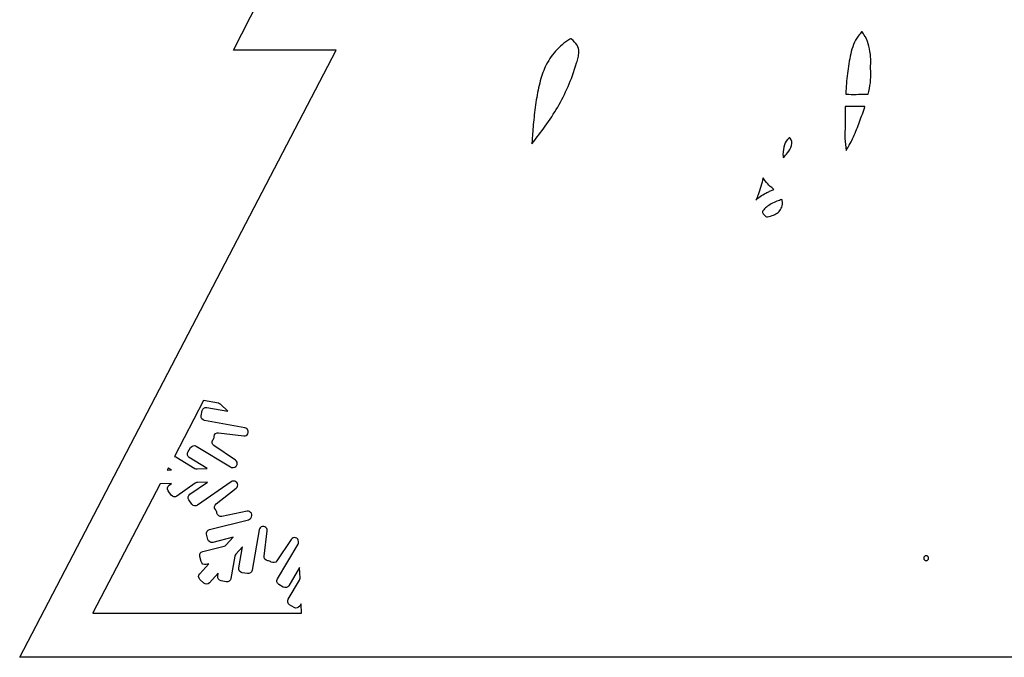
# Model space of a CAD drawing. Header units: millimetres. Extents: x -91 to 82, y -170 to 150.
# Tile 74 of 80: x -20 to 10, y 25 to 44. Entities that reach past the tile are written whole.
import ezdxf

# ---------------------------------------------------------------- set-up
doc = ezdxf.new("R2010")
doc.units = ezdxf.units.MM
doc.header["$MEASUREMENT"] = 0
doc.layers.add('Layer 1', color=7, linetype='Continuous')

msp = doc.modelspace()

# ---------------------------------------------------------------- linework, layer by layer
at = {"layer": 'Layer 1', "color": 7}
for points, knots in [([(17.4263, 43.1644), (17.4263, 43.1644), (20.8199, 43.1644), (20.8199, 43.1644), (20.8199, 43.1644), (20.8199, 43.1644), (12.7043, 59.1057), (12.7043, 59.1057), (12.7043, 59.1057), (12.7043, 59.1057), (15.4713, 59.1058), (15.4713, 59.1058), (15.4713, 59.1058), (15.4713, 59.1058), (8.4259, 72.7694), (8.4259, 72.7694), (8.4259, 72.7694), (8.4259, 72.7694), (11.1918, 72.7694), (11.1918, 72.7694), (11.1918, 72.7694), (11.1918, 72.7694), (3.7028, 86.5363), (3.7028, 86.5363), (3.7028, 86.5363), (3.7028, 86.5363), (-3.7862, 72.7694), (-3.7862, 72.7694), (-3.7862, 72.7694), (-3.7862, 72.7694), (-1.0192, 72.7694), (-1.0192, 72.7694), (-1.0192, 72.7694), (-1.0192, 72.7694), (-8.0646, 59.1058), (-8.0646, 59.1058), (-8.0646, 59.1058), (-8.0646, 59.1058), (-5.2987, 59.1058), (-5.2987, 59.1058), (-5.2987, 59.1058), (-5.2987, 59.1058), (-13.4143, 43.1645), (-13.4143, 43.1645), (-13.4143, 43.1645), (-13.4143, 43.1645), (-10.334, 43.1644), (-10.334, 43.1644), (-10.334, 43.1644), (-10.334, 43.1644), (-19.8331, 24.9454), (-19.8331, 24.9454), (-19.8331, 24.9454), (-19.8331, 24.9454), (27.2352, 24.9455), (27.2352, 24.9455), (27.2352, 24.9455), (27.2352, 24.9467), (27.2364, 24.9478), (27.2364, 24.949), (27.2364, 24.949), (27.2364, 24.949), (17.4263, 43.1644), (17.4263, 43.1644)], [0, 0, 0, 0, 0.0588235, 0.0588235, 0.0588235, 0.0588235, 0.1176471, 0.1176471, 0.1176471, 0.1176471, 0.1764706, 0.1764706, 0.1764706, 0.1764706, 0.2352941, 0.2352941, 0.2352941, 0.2352941, 0.2941176, 0.2941176, 0.2941176, 0.2941176, 0.3529412, 0.3529412, 0.3529412, 0.3529412, 0.4117647, 0.4117647, 0.4117647, 0.4117647, 0.4705882, 0.4705882, 0.4705882, 0.4705882, 0.5294118, 0.5294118, 0.5294118, 0.5294118, 0.5882353, 0.5882353, 0.5882353, 0.5882353, 0.6470588, 0.6470588, 0.6470588, 0.6470588, 0.7058824, 0.7058824, 0.7058824, 0.7058824, 0.7647059, 0.7647059, 0.7647059, 0.7647059, 0.8235294, 0.8235294, 0.8235294, 0.8235294, 0.8823529, 0.8823529, 0.8823529, 0.8823529, 1, 1, 1, 1]), ([(-4.4621, 40.3564), (-4.4609, 40.3998), (-4.4586, 40.4374), (-4.4562, 40.4726), (-4.4562, 40.4726), (-4.4456, 40.631), (-4.4316, 40.8082), (-4.414, 41.0042), (-4.414, 41.0042), (-4.3964, 41.199), (-4.3729, 41.3985), (-4.3436, 41.598), (-4.3436, 41.598), (-4.3143, 41.7963), (-4.2767, 41.9911), (-4.2298, 42.1777), (-4.2298, 42.1777), (-4.184, 42.3619), (-4.1277, 42.5262), (-4.0632, 42.6647), (-4.0632, 42.6647), (-3.9787, 42.8419), (-3.8743, 43.0015), (-3.7534, 43.1376), (-3.7534, 43.1376), (-3.6325, 43.2737), (-3.4882, 43.3934), (-3.3263, 43.4943), (-3.3263, 43.4943), (-3.304, 43.5049), (-3.2958, 43.506), (-3.2958, 43.506), (-3.2958, 43.506), (-3.2935, 43.506), (-3.2852, 43.5025), (-3.2723, 43.4931), (-3.2723, 43.4931), (-3.2066, 43.4391), (-3.1514, 43.3793), (-3.1068, 43.3136), (-3.1068, 43.3136), (-3.0692, 43.2573), (-3.0516, 43.1869), (-3.0563, 43.1059), (-3.0563, 43.1059), (-3.0586, 43.0519), (-3.0657, 42.9979), (-3.0762, 42.9463), (-3.0762, 42.9463), (-3.0868, 42.8947), (-3.102, 42.8395), (-3.1208, 42.7832), (-3.1208, 42.7832), (-3.2006, 42.5227), (-3.2874, 42.2833), (-3.3801, 42.0709), (-3.3801, 42.0709), (-3.4728, 41.8573), (-3.5761, 41.652), (-3.6887, 41.4595), (-3.6887, 41.4595), (-3.8014, 41.2659), (-3.9269, 41.0734), (-4.0619, 40.8869), (-4.0619, 40.8869), (-4.1828, 40.7202), (-4.3165, 40.5418), (-4.4621, 40.3564)], [0, 0, 0, 0, 0.0555556, 0.0555556, 0.0555556, 0.0555556, 0.1111111, 0.1111111, 0.1111111, 0.1111111, 0.1666667, 0.1666667, 0.1666667, 0.1666667, 0.2222222, 0.2222222, 0.2222222, 0.2222222, 0.2777778, 0.2777778, 0.2777778, 0.2777778, 0.3333333, 0.3333333, 0.3333333, 0.3333333, 0.3888889, 0.3888889, 0.3888889, 0.3888889, 0.4444444, 0.4444444, 0.4444444, 0.4444444, 0.5, 0.5, 0.5, 0.5, 0.5555556, 0.5555556, 0.5555556, 0.5555556, 0.6111111, 0.6111111, 0.6111111, 0.6111111, 0.6666667, 0.6666667, 0.6666667, 0.6666667, 0.7222222, 0.7222222, 0.7222222, 0.7222222, 0.7777778, 0.7777778, 0.7777778, 0.7777778, 0.8333333, 0.8333333, 0.8333333, 0.8333333, 0.8888889, 0.8888889, 0.8888889, 0.8888889, 1, 1, 1, 1]), ([(5.6484, 41.9288), (5.6402, 41.8971), (5.6343, 41.8725), (5.6308, 41.8502), (5.6308, 41.8502), (5.6167, 41.8479), (5.5956, 41.8467), (5.5663, 41.8467), (5.5663, 41.8467), (5.4642, 41.8444), (5.3645, 41.842), (5.2659, 41.8408), (5.2659, 41.8408), (5.1685, 41.8396), (5.0699, 41.8396), (4.9655, 41.8431), (4.9655, 41.8431), (4.9632, 41.8431), (4.9596, 41.8431), (4.9561, 41.8431), (4.9561, 41.8431), (4.9561, 41.8478), (4.9561, 41.8525), (4.9561, 41.8584), (4.9561, 41.8584), (4.9561, 41.8584), (4.9561, 41.8607), (4.9561, 41.8607), (4.9561, 41.8607), (4.9643, 42.0625), (4.9807, 42.2644), (5.0042, 42.4627), (5.0042, 42.4627), (5.0277, 42.6598), (5.0617, 42.8593), (5.1039, 43.0553), (5.1039, 43.0553), (5.125, 43.1527), (5.152, 43.2489), (5.1872, 43.3393), (5.1872, 43.3393), (5.2201, 43.4273), (5.267, 43.5118), (5.3257, 43.5892), (5.3257, 43.5892), (5.3679, 43.642), (5.402, 43.6831), (5.429, 43.7136), (5.429, 43.7136), (5.4325, 43.7183), (5.436, 43.7218), (5.4396, 43.7242), (5.4396, 43.7242), (5.4419, 43.7219), (5.4443, 43.7183), (5.4478, 43.7148), (5.4478, 43.7148), (5.4701, 43.6878), (5.4983, 43.6409), (5.5346, 43.5752), (5.5346, 43.5752), (5.5898, 43.4802), (5.6285, 43.3816), (5.6508, 43.2818), (5.6508, 43.2818), (5.6743, 43.1774), (5.6907, 43.0682), (5.7013, 42.9591), (5.7013, 42.9591), (5.706, 42.9063), (5.7072, 42.8535), (5.7048, 42.7995), (5.7048, 42.7995), (5.7025, 42.7408), (5.7001, 42.6798), (5.7013, 42.6141), (5.7013, 42.6141), (5.7188, 42.3888), (5.7, 42.1588), (5.6484, 41.9288)], [0, 0, 0, 0, 0.047619, 0.047619, 0.047619, 0.047619, 0.0952381, 0.0952381, 0.0952381, 0.0952381, 0.1428571, 0.1428571, 0.1428571, 0.1428571, 0.1904762, 0.1904762, 0.1904762, 0.1904762, 0.2380952, 0.2380952, 0.2380952, 0.2380952, 0.2857143, 0.2857143, 0.2857143, 0.2857143, 0.3333333, 0.3333333, 0.3333333, 0.3333333, 0.3809524, 0.3809524, 0.3809524, 0.3809524, 0.4285714, 0.4285714, 0.4285714, 0.4285714, 0.4761905, 0.4761905, 0.4761905, 0.4761905, 0.5238095, 0.5238095, 0.5238095, 0.5238095, 0.5714286, 0.5714286, 0.5714286, 0.5714286, 0.6190476, 0.6190476, 0.6190476, 0.6190476, 0.6666667, 0.6666667, 0.6666667, 0.6666667, 0.7142857, 0.7142857, 0.7142857, 0.7142857, 0.7619048, 0.7619048, 0.7619048, 0.7619048, 0.8095238, 0.8095238, 0.8095238, 0.8095238, 0.8571429, 0.8571429, 0.8571429, 0.8571429, 0.9047619, 0.9047619, 0.9047619, 0.9047619, 1, 1, 1, 1]), ([(4.9361, 41.1919), (4.9349, 41.2834), (4.9349, 41.3761), (4.9384, 41.4712), (4.9384, 41.4712), (4.9384, 41.4724), (4.9384, 41.4747), (4.9384, 41.4759), (4.9384, 41.4759), (5.044, 41.4782), (5.1473, 41.4794), (5.2494, 41.4794), (5.2494, 41.4794), (5.2494, 41.4794), (5.5299, 41.4794), (5.5299, 41.4794), (5.5299, 41.4794), (5.5276, 41.4724), (5.5264, 41.4665), (5.5252, 41.4595), (5.5252, 41.4595), (5.5217, 41.4478), (5.5182, 41.436), (5.5135, 41.4219), (5.5135, 41.4219), (5.4595, 41.267), (5.4032, 41.1109), (5.3469, 40.9596), (5.3469, 40.9596), (5.2894, 40.8082), (5.226, 40.6569), (5.1568, 40.5066), (5.1568, 40.5066), (5.1286, 40.4421), (5.097, 40.3787), (5.0618, 40.3165), (5.0618, 40.3165), (5.0301, 40.2613), (4.9984, 40.2062), (4.9668, 40.151), (4.9668, 40.151), (4.9457, 40.2719), (4.9339, 40.3951), (4.9304, 40.5159), (4.9304, 40.5159), (4.9281, 40.6438), (4.9304, 40.7764), (4.9386, 40.9102), (4.9386, 40.9102), (4.9385, 41.0053), (4.9373, 41.0992), (4.9361, 41.1919)], [0, 0, 0, 0, 0.0714286, 0.0714286, 0.0714286, 0.0714286, 0.1428571, 0.1428571, 0.1428571, 0.1428571, 0.2142857, 0.2142857, 0.2142857, 0.2142857, 0.2857143, 0.2857143, 0.2857143, 0.2857143, 0.3571429, 0.3571429, 0.3571429, 0.3571429, 0.4285714, 0.4285714, 0.4285714, 0.4285714, 0.5, 0.5, 0.5, 0.5, 0.5714286, 0.5714286, 0.5714286, 0.5714286, 0.6428571, 0.6428571, 0.6428571, 0.6428571, 0.7142857, 0.7142857, 0.7142857, 0.7142857, 0.7857143, 0.7857143, 0.7857143, 0.7857143, 0.8571429, 0.8571429, 0.8571429, 0.8571429, 1, 1, 1, 1]), ([(3.0668, 40.0372), (3.0715, 40.1428), (3.0879, 40.2402), (3.1149, 40.327), (3.1149, 40.327), (3.1395, 40.4056), (3.1865, 40.4749), (3.2534, 40.5324), (3.2534, 40.5324), (3.2604, 40.5383), (3.2663, 40.5418), (3.2698, 40.5441), (3.2698, 40.5441), (3.2733, 40.5418), (3.278, 40.5371), (3.2851, 40.5288), (3.2851, 40.5288), (3.3426, 40.4596), (3.3555, 40.3868), (3.3262, 40.3012), (3.3262, 40.3012), (3.3004, 40.2179), (3.2605, 40.144), (3.21, 40.0829), (3.21, 40.0829), (3.1724, 40.0371), (3.129, 39.9914), (3.0797, 39.9456), (3.0797, 39.9456), (3.0785, 39.9573), (3.0762, 39.9691), (3.075, 39.9832), (3.075, 39.9832), (3.075, 39.9832), (3.0668, 40.0372), (3.0668, 40.0372)], [0, 0, 0, 0, 0.1, 0.1, 0.1, 0.1, 0.2, 0.2, 0.2, 0.2, 0.3, 0.3, 0.3, 0.3, 0.4, 0.4, 0.4, 0.4, 0.5, 0.5, 0.5, 0.5, 0.6, 0.6, 0.6, 0.6, 0.7, 0.7, 0.7, 0.7, 0.8, 0.8, 0.8, 0.8, 1, 1, 1, 1]), ([(2.473, 39.3343), (2.5575, 39.2076), (2.6584, 39.0984), (2.7746, 39.0057), (2.7746, 39.0057), (2.7828, 38.9987), (2.791, 38.9928), (2.7969, 38.9869), (2.7969, 38.9869), (2.791, 38.9846), (2.7852, 38.9822), (2.7793, 38.9787), (2.7793, 38.9787), (2.7793, 38.9787), (2.6702, 38.9318), (2.6702, 38.9318), (2.6702, 38.9318), (2.6326, 38.9165), (2.5951, 38.8978), (2.5599, 38.879), (2.5599, 38.879), (2.4965, 38.8473), (2.4367, 38.8109), (2.3815, 38.7699), (2.3815, 38.7699), (2.3393, 38.7382), (2.2982, 38.703), (2.2606, 38.6643), (2.2606, 38.6643), (2.2829, 38.7171), (2.304, 38.7711), (2.324, 38.8251), (2.324, 38.8251), (2.3839, 38.9893), (2.4343, 39.1606), (2.473, 39.3343)], [0, 0, 0, 0, 0.1, 0.1, 0.1, 0.1, 0.2, 0.2, 0.2, 0.2, 0.3, 0.3, 0.3, 0.3, 0.4, 0.4, 0.4, 0.4, 0.5, 0.5, 0.5, 0.5, 0.6, 0.6, 0.6, 0.6, 0.7, 0.7, 0.7, 0.7, 0.8, 0.8, 0.8, 0.8, 1, 1, 1, 1]), ([(2.4707, 38.3486), (2.4977, 38.3897), (2.5329, 38.426), (2.574, 38.4577), (2.574, 38.4577), (2.6186, 38.4929), (2.6679, 38.5246), (2.7207, 38.5539), (2.7207, 38.5539), (2.7735, 38.5832), (2.8287, 38.6091), (2.885, 38.6302), (2.885, 38.6302), (2.9366, 38.6501), (2.9859, 38.6678), (3.0411, 38.6854), (3.0411, 38.6854), (3.0446, 38.669), (3.0481, 38.6525), (3.0505, 38.6373), (3.0505, 38.6373), (3.0528, 38.6185), (3.0552, 38.6033), (3.0575, 38.5904), (3.0575, 38.5904), (3.0516, 38.5247), (3.0387, 38.4684), (3.0164, 38.4214), (3.0164, 38.4214), (2.9929, 38.3733), (2.9624, 38.3322), (2.9249, 38.2994), (2.9249, 38.2994), (2.885, 38.2654), (2.8381, 38.2372), (2.7853, 38.2173), (2.7853, 38.2173), (2.729, 38.195), (2.6668, 38.1774), (2.6046, 38.1657), (2.6046, 38.1657), (2.5753, 38.161), (2.5624, 38.168), (2.5553, 38.1739), (2.5553, 38.1739), (2.5283, 38.1974), (2.5025, 38.2244), (2.4802, 38.2502), (2.4802, 38.2502), (2.4673, 38.2666), (2.4603, 38.2831), (2.4603, 38.296), (2.4603, 38.296), (2.4566, 38.3122), (2.4625, 38.3322), (2.4707, 38.3486)], [0, 0, 0, 0, 0.0666667, 0.0666667, 0.0666667, 0.0666667, 0.1333333, 0.1333333, 0.1333333, 0.1333333, 0.2, 0.2, 0.2, 0.2, 0.2666667, 0.2666667, 0.2666667, 0.2666667, 0.3333333, 0.3333333, 0.3333333, 0.3333333, 0.4, 0.4, 0.4, 0.4, 0.4666667, 0.4666667, 0.4666667, 0.4666667, 0.5333333, 0.5333333, 0.5333333, 0.5333333, 0.6, 0.6, 0.6, 0.6, 0.6666667, 0.6666667, 0.6666667, 0.6666667, 0.7333333, 0.7333333, 0.7333333, 0.7333333, 0.8, 0.8, 0.8, 0.8, 0.8666667, 0.8666667, 0.8666667, 0.8666667, 1, 1, 1, 1]), ([(-14.3155, 32.648), (-14.3155, 32.648), (-13.8708, 32.5682), (-13.8708, 32.5682), (-13.8708, 32.5682), (-13.8473, 32.5635), (-13.8262, 32.5529), (-13.8086, 32.5377), (-13.8086, 32.5377), (-13.8086, 32.5377), (-13.5892, 32.3335), (-13.5892, 32.3335), (-13.5892, 32.3335), (-13.5892, 32.3335), (-14.2158, 32.4462), (-14.2158, 32.4462), (-14.2158, 32.4462), (-14.2827, 32.4579), (-14.3461, 32.4133), (-14.3578, 32.3476), (-14.3578, 32.3476), (-14.3578, 32.3476), (-14.3848, 32.1915), (-14.3848, 32.1915), (-14.3848, 32.1915), (-14.3965, 32.1258), (-14.3519, 32.0624), (-14.2862, 32.0507), (-14.2862, 32.0507), (-14.2862, 32.0507), (-13.0799, 31.8336), (-13.0799, 31.8336), (-13.0799, 31.8336), (-13.0564, 31.8289), (-13.0353, 31.8183), (-13.0177, 31.8031), (-13.0177, 31.8031), (-13.0177, 31.8031), (-13.0118, 31.7972), (-13.0118, 31.7972), (-13.0118, 31.7972), (-12.925, 31.7162), (-12.993, 31.5731), (-13.1104, 31.5872), (-13.1104, 31.5872), (-13.1104, 31.5872), (-13.8626, 31.6822), (-13.8626, 31.6822), (-13.8626, 31.6822), (-13.9295, 31.6904), (-13.9917, 31.6435), (-13.9987, 31.5766), (-13.9987, 31.5766), (-13.9987, 31.5766), (-14.0022, 31.5461), (-14.0022, 31.5461), (-14.0022, 31.5461), (-14.0045, 31.5273), (-14.0116, 31.5097), (-14.0221, 31.4933), (-14.0221, 31.4933), (-14.0221, 31.4933), (-14.0397, 31.4675), (-14.0397, 31.4675), (-14.0397, 31.4675), (-14.0761, 31.4123), (-14.062, 31.3372), (-14.0068, 31.2997), (-14.0068, 31.2997), (-14.0068, 31.2997), (-13.3591, 30.8632), (-13.3591, 30.8632), (-13.3591, 30.8632), (-13.2617, 30.7975), (-13.3051, 30.6449), (-13.4225, 30.6414), (-13.4225, 30.6414), (-13.4225, 30.6414), (-13.4378, 30.6402), (-13.4378, 30.6402), (-13.4378, 30.6402), (-13.4613, 30.639), (-13.4859, 30.6449), (-13.5059, 30.6578), (-13.5059, 30.6578), (-13.5059, 30.6578), (-14.535, 31.2821), (-14.535, 31.2821), (-14.535, 31.2821), (-14.5925, 31.3173), (-14.6688, 31.2985), (-14.704, 31.2399), (-14.704, 31.2399), (-14.704, 31.2399), (-14.785, 31.1038), (-14.785, 31.1038), (-14.785, 31.1038), (-14.819, 31.0463), (-14.8003, 30.9724), (-14.7439, 30.9383), (-14.7439, 30.9383), (-14.7439, 30.9383), (-14.2029, 30.6097), (-14.2029, 30.6097), (-14.2029, 30.6097), (-14.2029, 30.6097), (-14.5115, 30.598), (-14.5115, 30.598), (-14.5115, 30.598), (-14.535, 30.5968), (-14.5596, 30.6027), (-14.5796, 30.6156), (-14.5796, 30.6156), (-14.5796, 30.6156), (-15.144, 30.9571), (-15.144, 30.9571), (-15.144, 30.9571), (-15.1581, 30.9653), (-15.1733, 30.97), (-15.1886, 30.9724), (-15.1886, 30.9724), (-15.1886, 30.9724), (-14.3155, 32.648), (-14.3155, 32.648)], [0, 0, 0, 0, 0.03125, 0.03125, 0.03125, 0.03125, 0.0625, 0.0625, 0.0625, 0.0625, 0.09375, 0.09375, 0.09375, 0.09375, 0.125, 0.125, 0.125, 0.125, 0.15625, 0.15625, 0.15625, 0.15625, 0.1875, 0.1875, 0.1875, 0.1875, 0.21875, 0.21875, 0.21875, 0.21875, 0.25, 0.25, 0.25, 0.25, 0.28125, 0.28125, 0.28125, 0.28125, 0.3125, 0.3125, 0.3125, 0.3125, 0.34375, 0.34375, 0.34375, 0.34375, 0.375, 0.375, 0.375, 0.375, 0.40625, 0.40625, 0.40625, 0.40625, 0.4375, 0.4375, 0.4375, 0.4375, 0.46875, 0.46875, 0.46875, 0.46875, 0.5, 0.5, 0.5, 0.5, 0.53125, 0.53125, 0.53125, 0.53125, 0.5625, 0.5625, 0.5625, 0.5625, 0.59375, 0.59375, 0.59375, 0.59375, 0.625, 0.625, 0.625, 0.625, 0.65625, 0.65625, 0.65625, 0.65625, 0.6875, 0.6875, 0.6875, 0.6875, 0.71875, 0.71875, 0.71875, 0.71875, 0.75, 0.75, 0.75, 0.75, 0.78125, 0.78125, 0.78125, 0.78125, 0.8125, 0.8125, 0.8125, 0.8125, 0.84375, 0.84375, 0.84375, 0.84375, 0.875, 0.875, 0.875, 0.875, 0.90625, 0.90625, 0.90625, 0.90625, 0.9375, 0.9375, 0.9375, 0.9375, 1, 1, 1, 1]), ([(-15.3693, 30.6285), (-15.3634, 30.6238), (-15.3599, 30.6179), (-15.354, 30.6144), (-15.354, 30.6144), (-15.354, 30.6144), (-15.2789, 30.5686), (-15.2789, 30.5686), (-15.2789, 30.5686), (-15.2789, 30.5686), (-15.4045, 30.5639), (-15.4045, 30.5639), (-15.4045, 30.5639), (-15.4045, 30.5639), (-15.3693, 30.6285), (-15.3693, 30.6285)], [0, 0, 0, 0, 0.2, 0.2, 0.2, 0.2, 0.4, 0.4, 0.4, 0.4, 0.6, 0.6, 0.6, 0.6, 1, 1, 1, 1]), ([(-17.6375, 26.2773), (-17.6375, 26.2773), (-15.6168, 30.152), (-15.6168, 30.152), (-15.6168, 30.152), (-15.6168, 30.152), (-15.2742, 30.1649), (-15.2742, 30.1649), (-15.2742, 30.1649), (-15.2742, 30.1649), (-15.3458, 30.1144), (-15.3458, 30.1144), (-15.3458, 30.1144), (-15.401, 30.0757), (-15.4139, 30.0006), (-15.3763, 29.9454), (-15.3763, 29.9454), (-15.3763, 29.9454), (-15.2859, 29.8151), (-15.2859, 29.8151), (-15.2859, 29.8151), (-15.2472, 29.7599), (-15.1709, 29.7459), (-15.1146, 29.7846), (-15.1146, 29.7846), (-15.1146, 29.7846), (-14.5631, 30.1718), (-14.5631, 30.1718), (-14.5631, 30.1718), (-14.5443, 30.1859), (-14.5209, 30.1929), (-14.4974, 30.1941), (-14.4974, 30.1941), (-14.4974, 30.1941), (-14.2005, 30.2058), (-14.2005, 30.2058), (-14.2005, 30.2058), (-14.2005, 30.2058), (-14.725, 29.8373), (-14.725, 29.8373), (-14.725, 29.8373), (-14.7802, 29.7986), (-14.7931, 29.7235), (-14.7555, 29.6683), (-14.7555, 29.6683), (-14.7555, 29.6683), (-14.6651, 29.538), (-14.6651, 29.538), (-14.6651, 29.538), (-14.6264, 29.4828), (-14.5501, 29.4688), (-14.4938, 29.5075), (-14.4938, 29.5075), (-14.4938, 29.5075), (-13.4905, 30.2139), (-13.4905, 30.2139), (-13.4905, 30.2139), (-13.4717, 30.228), (-13.4483, 30.235), (-13.4248, 30.2362), (-13.4248, 30.2362), (-13.4248, 30.2362), (-13.4189, 30.2362), (-13.4189, 30.2362), (-13.4189, 30.2362), (-13.3004, 30.2409), (-13.2452, 30.0919), (-13.3391, 30.0191), (-13.3391, 30.0191), (-13.3391, 30.0191), (-13.9411, 29.5474), (-13.9411, 29.5474), (-13.9411, 29.5474), (-13.9939, 29.5063), (-14.0033, 29.4301), (-13.9622, 29.3772), (-13.9622, 29.3772), (-13.9622, 29.3772), (-13.9434, 29.3526), (-13.9434, 29.3526), (-13.9434, 29.3526), (-13.9317, 29.3373), (-13.9246, 29.3209), (-13.9199, 29.3021), (-13.9199, 29.3021), (-13.9199, 29.3021), (-13.914, 29.2716), (-13.914, 29.2716), (-13.914, 29.2716), (-13.9011, 29.2059), (-13.8366, 29.1625), (-13.7708, 29.1754), (-13.7708, 29.1754), (-13.7708, 29.1754), (-13.0116, 29.3268), (-13.0116, 29.3268), (-13.0116, 29.3268), (-12.8954, 29.3503), (-12.818, 29.2118), (-12.8978, 29.125), (-12.8978, 29.125), (-12.8978, 29.125), (-12.9107, 29.1109), (-12.9107, 29.1109), (-12.9107, 29.1109), (-12.9271, 29.0933), (-12.9483, 29.0804), (-12.9717, 29.0745), (-12.9717, 29.0745), (-12.9717, 29.0745), (-14.1369, 28.7835), (-14.1369, 28.7835), (-14.1369, 28.7835), (-14.2026, 28.7671), (-14.2425, 28.7014), (-14.2261, 28.6368), (-14.2261, 28.6368), (-14.2261, 28.6368), (-14.1874, 28.4831), (-14.1874, 28.4831), (-14.1874, 28.4831), (-14.171, 28.4174), (-14.1053, 28.3775), (-14.0395, 28.3939), (-14.0395, 28.3939), (-14.0395, 28.3939), (-13.4293, 28.5464), (-13.4293, 28.5464), (-13.4293, 28.5464), (-13.4293, 28.5464), (-13.6393, 28.3176), (-13.6393, 28.3176), (-13.6393, 28.3176), (-13.6557, 28.3), (-13.6769, 28.2871), (-13.7003, 28.2812), (-13.7003, 28.2812), (-13.7003, 28.2812), (-14.3387, 28.1216), (-14.3387, 28.1216), (-14.3387, 28.1216), (-14.4044, 28.1052), (-14.4443, 28.0395), (-14.4279, 27.9737), (-14.4279, 27.9737), (-14.4279, 27.9737), (-14.3892, 27.82), (-14.3892, 27.82), (-14.3892, 27.82), (-14.3728, 27.7543), (-14.3071, 27.7144), (-14.2413, 27.7308), (-14.2413, 27.7308), (-14.2413, 27.7308), (-14.158, 27.7519), (-14.158, 27.7519), (-14.158, 27.7519), (-14.158, 27.7519), (-14.4314, 27.4538), (-14.4314, 27.4538), (-14.4314, 27.4538), (-14.476, 27.4045), (-14.4736, 27.3282), (-14.4244, 27.2825), (-14.4244, 27.2825), (-14.4244, 27.2825), (-14.3082, 27.1745), (-14.3082, 27.1745), (-14.3082, 27.1745), (-14.2589, 27.1287), (-14.1803, 27.1311), (-14.1345, 27.1815), (-14.1345, 27.1815), (-14.1345, 27.1815), (-13.8728, 27.4666), (-13.8728, 27.4666), (-13.8728, 27.4666), (-13.8728, 27.4666), (-13.8881, 27.3809), (-13.8881, 27.3809), (-13.8881, 27.3809), (-13.8998, 27.3152), (-13.8552, 27.2518), (-13.7895, 27.2401), (-13.7895, 27.2401), (-13.7895, 27.2401), (-13.6346, 27.2119), (-13.6346, 27.2119), (-13.6346, 27.2119), (-13.5677, 27.2002), (-13.5043, 27.2448), (-13.4926, 27.3105), (-13.4926, 27.3105), (-13.4926, 27.3105), (-13.3753, 27.9794), (-13.3753, 27.9794), (-13.3753, 27.9794), (-13.3718, 28.0017), (-13.3612, 28.024), (-13.3448, 28.0404), (-13.3448, 28.0404), (-13.3448, 28.0404), (-13.1441, 28.2587), (-13.1441, 28.2587), (-13.1441, 28.2587), (-13.1441, 28.2587), (-13.2556, 27.6262), (-13.2556, 27.6262), (-13.2556, 27.6262), (-13.2673, 27.5605), (-13.2227, 27.4971), (-13.157, 27.4854), (-13.157, 27.4854), (-13.157, 27.4854), (-13.0021, 27.4572), (-13.0021, 27.4572), (-13.0021, 27.4572), (-12.9352, 27.4455), (-12.8718, 27.4901), (-12.8601, 27.5558), (-12.8601, 27.5558), (-12.8601, 27.5558), (-12.6465, 28.7727), (-12.6465, 28.7727), (-12.6465, 28.7727), (-12.643, 28.795), (-12.6324, 28.8173), (-12.616, 28.8337), (-12.616, 28.8337), (-12.5362, 28.9217), (-12.3907, 28.8548), (-12.4048, 28.7375), (-12.4048, 28.7375), (-12.4048, 28.7375), (-12.4975, 27.9795), (-12.4975, 27.9795), (-12.4975, 27.9795), (-12.5057, 27.9126), (-12.4588, 27.8528), (-12.3919, 27.8446), (-12.3919, 27.8446), (-12.3919, 27.8446), (-12.3626, 27.8411), (-12.3626, 27.8411), (-12.3626, 27.8411), (-12.3438, 27.8388), (-12.325, 27.8317), (-12.3098, 27.8212), (-12.3098, 27.8212), (-12.3098, 27.8212), (-12.2852, 27.8048), (-12.2852, 27.8048), (-12.2852, 27.8048), (-12.2289, 27.7672), (-12.1526, 27.7825), (-12.115, 27.8388), (-12.115, 27.8388), (-12.115, 27.8388), (-11.6879, 28.4819), (-11.6879, 28.4819), (-11.6879, 28.4819), (-11.6222, 28.5805), (-11.4685, 28.5382), (-11.4638, 28.4197), (-11.4638, 28.4197), (-11.4638, 28.4197), (-11.4638, 28.4056), (-11.4638, 28.4056), (-11.4638, 28.4056), (-11.4626, 28.3821), (-11.4685, 28.3587), (-11.4814, 28.3387), (-11.4814, 28.3387), (-11.4814, 28.3387), (-12.0998, 27.3002), (-12.0998, 27.3002), (-12.0998, 27.3002), (-12.1338, 27.2427), (-12.1151, 27.1688), (-12.0587, 27.1347), (-12.0587, 27.1347), (-12.0587, 27.1347), (-11.9238, 27.0526), (-11.9238, 27.0526), (-11.9238, 27.0526), (-11.8663, 27.0174), (-11.79, 27.0362), (-11.7548, 27.0948), (-11.7548, 27.0948), (-11.7548, 27.0948), (-11.4333, 27.6358), (-11.4333, 27.6358), (-11.4333, 27.6358), (-11.4333, 27.6358), (-11.4204, 27.3248), (-11.4204, 27.3248), (-11.4204, 27.3248), (-11.4192, 27.3013), (-11.4251, 27.2779), (-11.4368, 27.2579), (-11.4368, 27.2579), (-11.4368, 27.2579), (-11.7759, 26.6876), (-11.7759, 26.6876), (-11.7759, 26.6876), (-11.8099, 26.6301), (-11.7912, 26.5562), (-11.7348, 26.5221), (-11.7348, 26.5221), (-11.7348, 26.5221), (-11.5999, 26.44), (-11.5999, 26.44), (-11.5999, 26.44), (-11.5424, 26.4048), (-11.4661, 26.4236), (-11.4309, 26.4822), (-11.4309, 26.4822), (-11.4309, 26.4822), (-11.3887, 26.5538), (-11.3887, 26.5538), (-11.3887, 26.5538), (-11.3887, 26.5538), (-11.377, 26.2733), (-11.377, 26.2733), (-11.377, 26.2733), (-11.377, 26.2733), (-17.6375, 26.2738), (-17.6375, 26.2738), (-17.6375, 26.2738), (-17.6375, 26.2738), (-17.6375, 26.2773), (-17.6375, 26.2773)], [0, 0, 0, 0, 0.0119048, 0.0119048, 0.0119048, 0.0119048, 0.0238095, 0.0238095, 0.0238095, 0.0238095, 0.0357143, 0.0357143, 0.0357143, 0.0357143, 0.047619, 0.047619, 0.047619, 0.047619, 0.0595238, 0.0595238, 0.0595238, 0.0595238, 0.0714286, 0.0714286, 0.0714286, 0.0714286, 0.0833333, 0.0833333, 0.0833333, 0.0833333, 0.0952381, 0.0952381, 0.0952381, 0.0952381, 0.1071429, 0.1071429, 0.1071429, 0.1071429, 0.1190476, 0.1190476, 0.1190476, 0.1190476, 0.1309524, 0.1309524, 0.1309524, 0.1309524, 0.1428571, 0.1428571, 0.1428571, 0.1428571, 0.1547619, 0.1547619, 0.1547619, 0.1547619, 0.1666667, 0.1666667, 0.1666667, 0.1666667, 0.1785714, 0.1785714, 0.1785714, 0.1785714, 0.1904762, 0.1904762, 0.1904762, 0.1904762, 0.202381, 0.202381, 0.202381, 0.202381, 0.2142857, 0.2142857, 0.2142857, 0.2142857, 0.2261905, 0.2261905, 0.2261905, 0.2261905, 0.2380952, 0.2380952, 0.2380952, 0.2380952, 0.25, 0.25, 0.25, 0.25, 0.2619048, 0.2619048, 0.2619048, 0.2619048, 0.2738095, 0.2738095, 0.2738095, 0.2738095, 0.2857143, 0.2857143, 0.2857143, 0.2857143, 0.297619, 0.297619, 0.297619, 0.297619, 0.3095238, 0.3095238, 0.3095238, 0.3095238, 0.3214286, 0.3214286, 0.3214286, 0.3214286, 0.3333333, 0.3333333, 0.3333333, 0.3333333, 0.3452381, 0.3452381, 0.3452381, 0.3452381, 0.3571429, 0.3571429, 0.3571429, 0.3571429, 0.3690476, 0.3690476, 0.3690476, 0.3690476, 0.3809524, 0.3809524, 0.3809524, 0.3809524, 0.3928571, 0.3928571, 0.3928571, 0.3928571, 0.4047619, 0.4047619, 0.4047619, 0.4047619, 0.4166667, 0.4166667, 0.4166667, 0.4166667, 0.4285714, 0.4285714, 0.4285714, 0.4285714, 0.4404762, 0.4404762, 0.4404762, 0.4404762, 0.452381, 0.452381, 0.452381, 0.452381, 0.4642857, 0.4642857, 0.4642857, 0.4642857, 0.4761905, 0.4761905, 0.4761905, 0.4761905, 0.4880952, 0.4880952, 0.4880952, 0.4880952, 0.5, 0.5, 0.5, 0.5, 0.5119048, 0.5119048, 0.5119048, 0.5119048, 0.5238095, 0.5238095, 0.5238095, 0.5238095, 0.5357143, 0.5357143, 0.5357143, 0.5357143, 0.547619, 0.547619, 0.547619, 0.547619, 0.5595238, 0.5595238, 0.5595238, 0.5595238, 0.5714286, 0.5714286, 0.5714286, 0.5714286, 0.5833333, 0.5833333, 0.5833333, 0.5833333, 0.5952381, 0.5952381, 0.5952381, 0.5952381, 0.6071429, 0.6071429, 0.6071429, 0.6071429, 0.6190476, 0.6190476, 0.6190476, 0.6190476, 0.6309524, 0.6309524, 0.6309524, 0.6309524, 0.6428571, 0.6428571, 0.6428571, 0.6428571, 0.6547619, 0.6547619, 0.6547619, 0.6547619, 0.6666667, 0.6666667, 0.6666667, 0.6666667, 0.6785714, 0.6785714, 0.6785714, 0.6785714, 0.6904762, 0.6904762, 0.6904762, 0.6904762, 0.702381, 0.702381, 0.702381, 0.702381, 0.7142857, 0.7142857, 0.7142857, 0.7142857, 0.7261905, 0.7261905, 0.7261905, 0.7261905, 0.7380952, 0.7380952, 0.7380952, 0.7380952, 0.75, 0.75, 0.75, 0.75, 0.7619048, 0.7619048, 0.7619048, 0.7619048, 0.7738095, 0.7738095, 0.7738095, 0.7738095, 0.7857143, 0.7857143, 0.7857143, 0.7857143, 0.797619, 0.797619, 0.797619, 0.797619, 0.8095238, 0.8095238, 0.8095238, 0.8095238, 0.8214286, 0.8214286, 0.8214286, 0.8214286, 0.8333333, 0.8333333, 0.8333333, 0.8333333, 0.8452381, 0.8452381, 0.8452381, 0.8452381, 0.8571429, 0.8571429, 0.8571429, 0.8571429, 0.8690476, 0.8690476, 0.8690476, 0.8690476, 0.8809524, 0.8809524, 0.8809524, 0.8809524, 0.8928571, 0.8928571, 0.8928571, 0.8928571, 0.9047619, 0.9047619, 0.9047619, 0.9047619, 0.9166667, 0.9166667, 0.9166667, 0.9166667, 0.9285714, 0.9285714, 0.9285714, 0.9285714, 0.9404762, 0.9404762, 0.9404762, 0.9404762, 0.952381, 0.952381, 0.952381, 0.952381, 0.9642857, 0.9642857, 0.9642857, 0.9642857, 0.9761905, 0.9761905, 0.9761905, 0.9761905, 1, 1, 1, 1]), ([(7.3675, 27.8474), (7.3276, 27.8474), (7.2947, 27.8803), (7.2947, 27.9202), (7.2947, 27.9202), (7.2947, 27.9601), (7.3276, 27.993), (7.3675, 27.993), (7.3675, 27.993), (7.4074, 27.993), (7.4403, 27.9601), (7.4403, 27.9202), (7.4403, 27.9202), (7.4403, 27.8803), (7.4074, 27.8474), (7.3675, 27.8474)], [0, 0, 0, 0, 0.2, 0.2, 0.2, 0.2, 0.4, 0.4, 0.4, 0.4, 0.6, 0.6, 0.6, 0.6, 1, 1, 1, 1])]:
    msp.add_open_spline(points, degree=3, knots=knots, dxfattribs=at)

doc.saveas('drawing.dxf')
